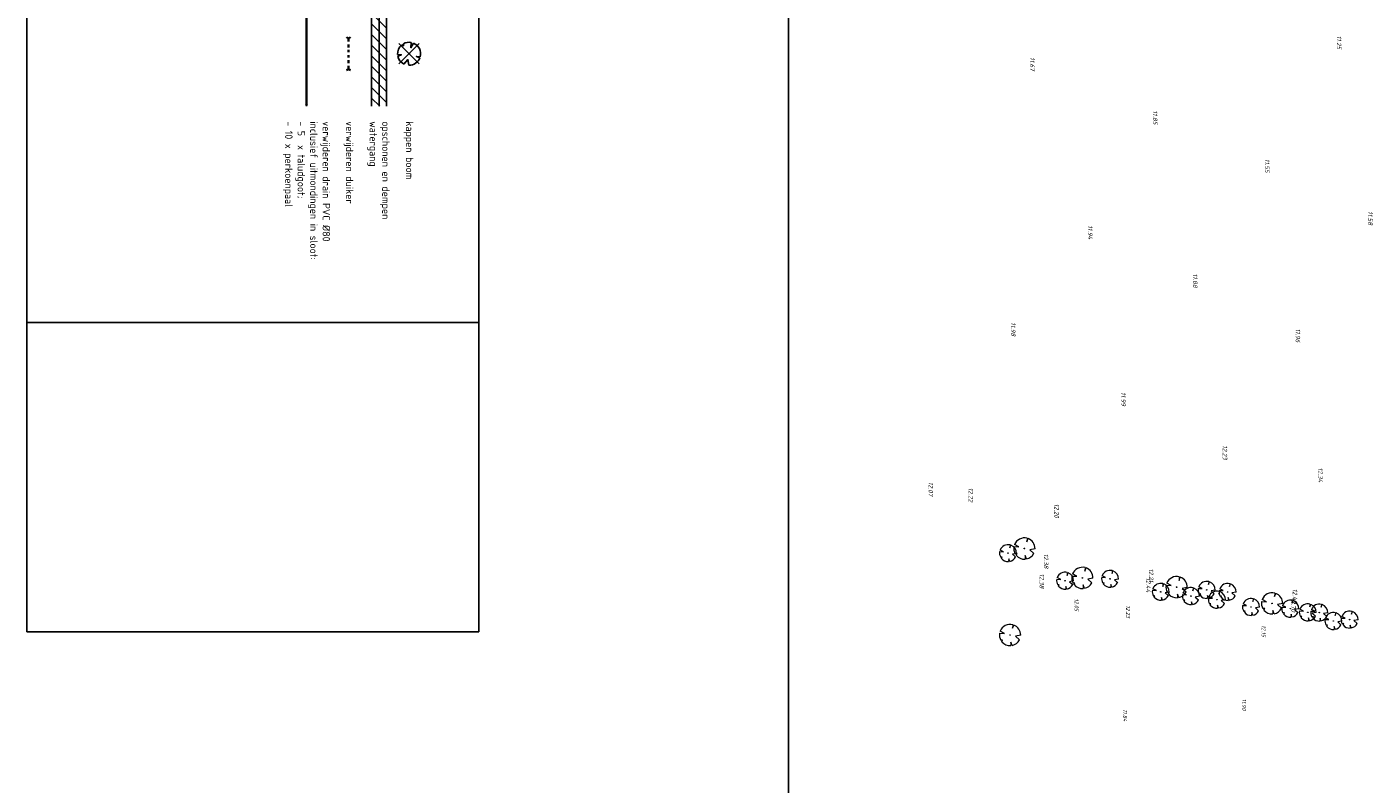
# Model space of a CAD drawing. Header units: metres. Extents: x 232614 to 233692, y 552964 to 554400.
# Tile 2 of 26: x 232614 to 233063, y 553217 to 553469. Entities that reach past the tile are written whole.
import ezdxf

# ---------------------------------------------------------------- set-up
doc = ezdxf.new("R2010")
doc.units = ezdxf.units.M
doc.linetypes.add('NLCS-HIDDEN', pattern=[4, 2, -2])
doc.linetypes.add('RI-DRAINAGE', pattern=[19.2, 6, -1.8, 1.8, -1.8, 2.4, -1.8, 1.8, -1.8])
doc.layers.get('Defpoints').update_dxf_attribs({"color": 241})
for name, color, linetype, lineweight, true_color in [('B-WE-GR-BOOM_OP_BASIS_VAN_FOTO-S', 7, 'Continuous', 13, 0x165700), ('B-XX-AL-Hoogtecijfer-T', 7, 'Continuous', 18, 0xb8807a), ('V-Q69_Duiker-S', 1, 'NLCS-HIDDEN', 35, 0xff0000), ('V-WE-GR-BOOM_OP_BASIS_VAN_FOTO-S', 7, 'Continuous', 25, 0x165700), ('V-WE-GW-WATERGANG_BODEM-G', 7, 'CONTINUOUS-V', 25, 0x007ca5), ('V-WE-GW-WATERGANG_INSTEEK-G', 7, 'CONTINUOUS-V', 25, 0x004c00), ('V-WE-RI-DRAINAGE_DRAIN_PP_80-G', 3, 'RI-DRAINAGE-V', 35, 0x00ff00), ('V-WE-RI-DRAINAGE_DRAIN_TALUDGOOT_PVC_80_BRM-G', 1, 'RI-DRAINAGE', 25, 0xff0000)]:
    doc.layers.add(name, color=color, linetype=linetype, lineweight=lineweight, true_color=true_color)
for name, color, linetype, lineweight in [('Hoogtecijfer-T-UIT', 2, 'Continuous', 18), ('V-WE-GR-BOOM-G', 1, 'Continuous', 25), ('V-WE-GW-WATERGANG-WERK-A', 252, 'Continuous', 9), ('V-WE-RI-DRAINAGE_DRAIN_PAA_BRML-S', 36, 'RI-DRAINAGE', 25)]:
    doc.layers.add(name, color=color, linetype=linetype, lineweight=lineweight)
doc.styles.add('NLCS-ISO', font='NLCS-ISO.ttf', dxfattribs={"height": 1.8})
doc.linetypes.add('CONTINUOUS-V', pattern='A,3.5,[24,NLCS.shx,S=0.5,R=0,X=0,Y=0],3.5', length=7)
doc.linetypes.add('RI-DRAINAGE-V', pattern='A,3,[24,NLCS.shx,S=1,R=0,X=0,Y=0],3,-1.8,1.8,-1.8,2.4,-1.8,1.8,-1.8', length=19.2)

# ---------------------------------------------------------------- blocks, each defined once
blk = doc.blocks.new('V-SGR-BOOM_08')
at = {"ltscale": 20, "flags": 128}
for points in [[(-2.36, 0.43), (-1.25, 0.37), (-2.23, 0.89)], [(0.61, 2.32), (0.54, 1.53), (0.82, 2.25)], [(-1.86, -1.52), (-1.67, -1.15), (-2.09, -1.18)], [(0.47, -2.35), (0.2, -1.59), (0.17, -2.39)], [(2.4, -0.06), (1.22, -0.26), (2.14, -1.08)]]:
    blk.add_lwpolyline(points, dxfattribs=at)
blk.add_lwpolyline([(2.4, -0.06, 0.321944), (0.82, 2.25, 0.321944)], format="xyb", dxfattribs=at)
blk.add_circle((0, 0), 0.07)
at = {"ltscale": 20}
for start, end in [(169.749, 209.4302), (75.1844, 158.299), (219.2667, 274.1068), (281.3601, 333.2046)]:
    blk.add_arc((0, 0), 2.4, start, end, dxfattribs=at)
at = {"layer": 'V-WE-GR-BOOM-G'}
for p, q in [((-2.12, 2.12), (2.12, -2.12)), ((2.12, 2.12), (-2.12, -2.12))]:
    blk.add_line(p, q, dxfattribs=at)
blk = doc.blocks.new('Q26_BOOM')
at = {"flags": 128}
for points in [[(-2.79, 0.5), (-1.48, 0.44), (-2.63, 1.05)], [(0.72, 2.74), (0.64, 1.8), (0.97, 2.66)], [(-2.19, -1.79), (-1.97, -1.36), (-2.47, -1.39)], [(0.56, -2.78), (0.24, -1.87), (0.2, -2.82)], [(2.83, -0.07), (1.44, -0.31), (2.53, -1.28)]]:
    blk.add_lwpolyline(points, dxfattribs=at)
blk.add_lwpolyline([(2.83, -0.07, 0.321944), (0.97, 2.66, 0.321944)], format="xyb", dxfattribs=at)
blk.add_circle((0, 0), 0.0844)
for start, end in [(169.749, 209.4302), (75.1844, 158.299), (219.2667, 274.1068), (281.3601, 333.2046)]:
    blk.add_arc((0, 0), 2.83, start, end)
blk = doc.blocks.new('Q69_DUIKER_OPENING')
at = {"color": 0}
for p, q in [((-0.2, 0.34), (0, 0)), ((-0.2, -0.35), (0, 0)), ((0, 0), (0.52, 0)), ((1, 0), (1.5, 0)), ((1.9, 0), (2.3, 0))]:
    blk.add_line(p, q, dxfattribs=at)
blk = doc.blocks.new('paal')
blk.add_circle((0, 0), 0.05)

msp = doc.modelspace()

# ---------------------------------------------------------------- hatches: boundary and pattern name
at = {"layer": 'V-WE-GW-WATERGANG-WERK-A'}
h = msp.add_hatch(dxfattribs=at)
h.set_pattern_fill('AGW-WERK_AANVULLEN-SO', color=256, scale=0.5, pattern_type=2)
h.set_pattern_definition([(315, (234034.532, 556067.4286), (1.767767, 1.767767), [])])
h.paths.add_polyline_path([(232733.96, 553442.31), (232733.96, 553477.31), (232728.96, 553477.31), (232728.96, 553442.31)])

# ---------------------------------------------------------------- linework, layer by layer
at = {"layer": 'Defpoints'}
msp.add_line((232764.65, 553370.32), (232614.15, 553370.32), dxfattribs=at)
for points in [[(232867.83, 554400.49), (233536.33, 554400.49), (233536.33, 552964.49), (232867.83, 552964.49)], [(232614.15, 553477.32), (232614.15, 553267.32), (232764.65, 553267.32), (232764.65, 553477.32)]]:
    msp.add_lwpolyline(points, close=True, dxfattribs=at)
at = {"layer": 'V-WE-GW-WATERGANG_BODEM-G'}
msp.add_line((232731.46, 553442.31), (232731.46, 553477.31), dxfattribs=at)
at = {"layer": 'V-WE-GW-WATERGANG_INSTEEK-G'}
for p, q in [((232728.96, 553442.31), (232728.96, 553477.31)), ((232733.96, 553442.31), (232733.96, 553477.31))]:
    msp.add_line(p, q, dxfattribs=at)
at = {"layer": 'V-WE-RI-DRAINAGE_DRAIN_PP_80-G', "flags": 128}
msp.add_lwpolyline([(232707.27, 553477.31), (232707.27, 553442.86)], dxfattribs=at)
at = {"layer": 'V-WE-RI-DRAINAGE_DRAIN_TALUDGOOT_PVC_80_BRM-G'}
msp.add_line((232707.27, 553442.31), (232707.27, 553442.86), dxfattribs=at)

# ---------------------------------------------------------------- block references
at = {"layer": 'B-WE-GR-BOOM_OP_BASIS_VAN_FOTO-S', "xscale": 1.25, "yscale": 1.25}
for p in [(232946.42, 553295.05), (232965.73, 553285.27), (232997.12, 553282.18), (233028.93, 553276.79), (232941.64, 553266.26)]:
    msp.add_blockref('Q26_BOOM', p, dxfattribs=at)
at = {"layer": 'B-WE-GR-BOOM_OP_BASIS_VAN_FOTO-S'}
for p in [(232940.96, 553293.51), (232940.96, 553293.51), (232959.98, 553284.32), (232959.98, 553284.32), (232974.96, 553284.96), (232974.96, 553284.96), (232991.85, 553280.63), (233001.88, 553279.21), (233007.14, 553281.28), (233010.53, 553278.03), (233014.1, 553280.6), (233021.91, 553275.6), (233034.99, 553275.03), (233040.83, 553273.79), (233044.65, 553273.73), (233049.35, 553270.93), (233054.74, 553271.39)]:
    msp.add_blockref('Q26_BOOM', p, dxfattribs=at)
at = {"layer": 'V-Q69_Duiker-S', "zscale": 2, "rotation": 90}
for p, xscale, yscale in [((232721.27, 553464.91), -2.000000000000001, 2.000000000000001), ((232721.27, 553454.71), 2, 2)]:
    msp.add_blockref('Q69_DUIKER_OPENING', p, dxfattribs=dict(at, xscale=xscale, yscale=yscale))
at = {"layer": 'V-WE-GR-BOOM_OP_BASIS_VAN_FOTO-S', "xscale": 1.6, "yscale": 1.6, "rotation": 270}
msp.add_blockref('V-SGR-BOOM_08', (232741.46, 553459.81), dxfattribs=at)
at = {"layer": 'V-WE-RI-DRAINAGE_DRAIN_PAA_BRML-S', "xscale": -1, "rotation": 250.6619533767}
for p in [(232707.12, 553442.71), (232707.42, 553442.71)]:
    msp.add_blockref('paal', p, dxfattribs=at)

# ---------------------------------------------------------------- texts
at = {"char_height": 2.5, "attachment_point": 4, "rotation": 270, "style": 'NLCS-ISO'}
for s, insert, width in [('verwijderen drain PVC %%C80\\Pinclusief uitmondingen in sloot:\\P- 5  x taludgoot;\\P- 10 x perkoenpaal', (232707.27, 553437.3), 56.015), ('verwijderen duiker', (232721.27, 553437.31), 135.675), ('opschonen en dempen \\Pwatergang', (232731.27, 553437.31), 135.675), ('kappen boom', (232741.27, 553437.31), 135.675)]:
    msp.add_mtext(s, dxfattribs=dict(at, insert=insert, width=width))
at = {"layer": 'B-XX-AL-Hoogtecijfer-T', "style": 'NLCS-ISO', "oblique": 13.5}
for s, p in [('11.25', (233050.5, 553465.82)), ('11.67', (232948.34, 553458.68)), ('11.85', (232989.23, 553440.92)), ('11.55', (233026.56, 553424.82)), ('11.58', (233060.93, 553407.4)), ('11.94', (232967.61, 553402.69)), ('11.88', (233002.57, 553386.6)), ('11.98', (232941.96, 553370.42)), ('11.96', (233036.79, 553368.31)), ('11.99', (232978.67, 553347.15)), ('12.23', (233012.47, 553329.44)), ('12.34', (233044.31, 553321.98)), ('12.07', (232914.49, 553317.24)), ('12.22', (232927.83, 553315.29)), ('12.20', (232956.42, 553310)), ('12.38', (232952.9, 553293.33)), ('12.38', (232951.47, 553286.69)), ('12.44', (232986.95, 553285.41)), ('12.21', (232987.91, 553288.36)), ('12.49', (233035.81, 553281.66)), ('12.70', (233035.34, 553278.69))]:
    msp.add_text(s, height=1.5, rotation=270, dxfattribs=at).set_placement(p)
at = {"layer": 'Hoogtecijfer-T-UIT', "style": 'NLCS-ISO', "oblique": 13.5}
for s, p in [('12.05', (232963.16, 553278.37)), ('12.23', (232980.31, 553276.09)), ('12.15', (233025.48, 553269.51)), ('11.90', (233018.94, 553245.06)), ('11.84', (232979.3, 553241.53))]:
    msp.add_text(s, height=1.3, rotation=270, dxfattribs=at).set_placement(p)

doc.saveas('drawing.dxf')
